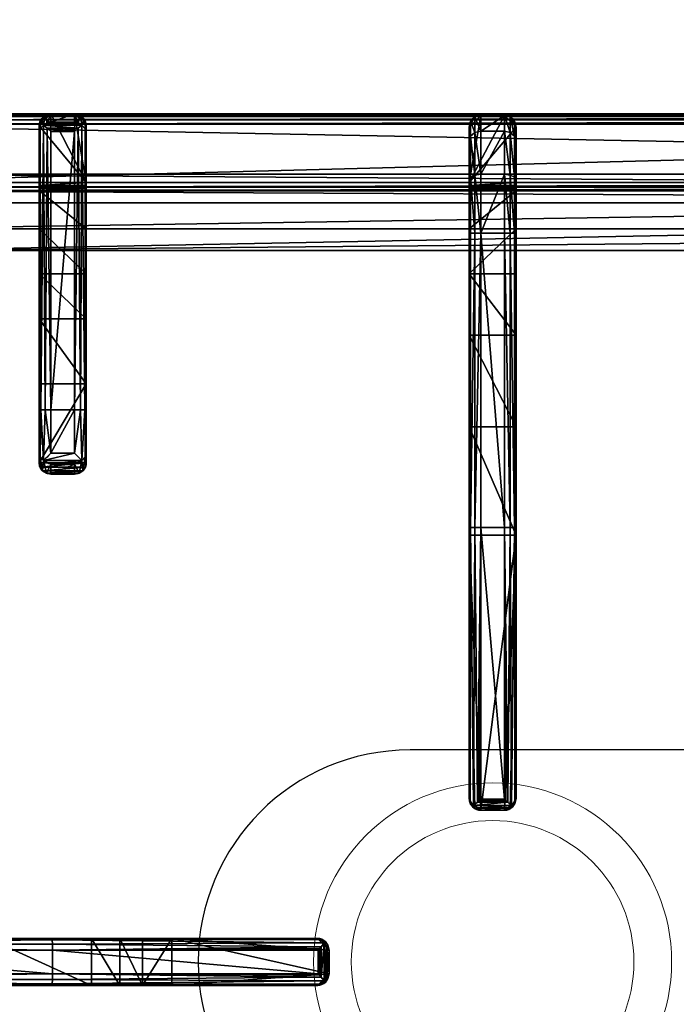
# Model space of a CAD drawing. Header units: millimetres. Extents: x 103872 to 294171, y 5570 to 32737.
# Tile 19 of 117: x 107094 to 107233, y 11445 to 11654. Entities that reach past the tile are written whole.
import ezdxf

# ---------------------------------------------------------------- set-up
doc = ezdxf.new("R2010")
doc.units = ezdxf.units.MM
doc.header["$LTSCALE"] = 2.5
doc.linetypes.add('CONTINUA', pattern=[0])
doc.layers.add('CKD Equipments', color=252, linetype='Continuous', lineweight=0)
doc.layers.add('Dimension', color=40, linetype='Continuous', lineweight=0)
for name, color, linetype in [('IQ_200_3D', 1, 'Continuous'), ('IQ_204_2D', 7, 'CONTINUA'), ('IQ_204_3D', 7, 'Continuous')]:
    doc.layers.add(name, color=color, linetype=linetype)

# ---------------------------------------------------------------- blocks, each defined once
blk = doc.blocks.new('ELECTROLUX-MC7-TOPFYERBRURNERS4')
at = {"layer": 'IQ_200_3D', "color": 8, "invisible_edges": 13}
blk.add_3dface([(400, -655, 900), (379.66, -619.74, 900), (379.66, -117.26, 900), (400, -80.5, 900)], dxfattribs=at)
at = {"layer": 'IQ_204_2D', "color": 8}
for p, q in [((197.5, -85.5), (197.5, -146.31)), ((202.5, -146.31), (202.5, -85.5)), ((380, -651.5), (380, -85.5)), ((195, -146.26), (195, -85.97)), ((205, -85.97), (205, -146.26)), ((305.96, -143.5), (308.09, -143.5)), ((317.24, -143.5), (308.09, -143.5)), ((377.53, -143.5), (317.24, -143.5)), ((195, -202.14), (195, -146.26)), ((205, -146.26), (205, -202.14)), ((303.52, -146), (303.52, -151)), ((305.63, -146), (303.52, -146)), ((305.63, -151), (305.63, -146)), ((307.98, -146), (317.19, -146)), ((307.98, -146), (307.98, -151)), ((317.19, -146), (378, -146)), ((317.19, -151), (317.19, -146)), ((378, -151), (378, -146)), ((380, -151), (380, -146)), ((380, -151), (380, -146)), ((197.5, -146.31), (202.5, -146.31)), ((197.5, -146.31), (197.5, -202.71)), ((202.5, -202.71), (202.5, -146.31)), ((303.52, -151), (305.63, -151)), ((317.19, -151), (307.98, -151)), ((378, -151), (317.19, -151)), ((308.09, -153.5), (305.96, -153.5)), ((308.09, -153.5), (317.24, -153.5)), ((317.24, -153.5), (377.53, -153.5)), ((195, -202.56), (195, -202.14)), ((197.5, -202.71), (202.5, -202.71)), ((205, -202.14), (205, -202.56)), ((197.5, -204.61), (202.5, -204.61)), ((197.5, -204.61), (197.5, -205.06)), ((202.5, -205.06), (202.5, -204.61)), ((197.5, -205.06), (202.5, -205.06)), ((235.11, -234.75), (234.69, -234.75)), ((292.24, -234.75), (235.11, -234.75)), ((354.69, -234.75), (292.24, -234.75)), ((354.69, -234.75), (354.69, -237.25)), ((377.19, -234.75), (354.69, -234.75)), ((232.19, -237.25), (232.19, -242.25)), ((232.19, -237.25), (232.64, -237.25)), ((232.64, -237.25), (232.64, -242.25)), ((232.73, -236.66), (232.73, -242.84)), ((234.54, -237.25), (234.54, -242.25)), ((234.54, -237.25), (292.19, -237.25)), ((292.19, -237.25), (292.19, -242.25)), ((292.19, -237.25), (354.69, -237.25)), ((354.69, -237.25), (354.69, -242.25)), ((354.69, -237.25), (379.69, -237.25)), ((379.69, -237.25), (379.69, -242.25)), ((232.64, -242.25), (232.19, -242.25)), ((292.19, -242.25), (234.54, -242.25)), ((354.69, -242.25), (292.19, -242.25)), ((354.69, -242.25), (354.69, -244.75)), ((379.69, -242.25), (354.69, -242.25)), ((234.69, -244.75), (235.11, -244.75)), ((235.11, -244.75), (292.24, -244.75)), ((292.24, -244.75), (354.69, -244.75)), ((354.69, -244.75), (377.19, -244.75))]:
    blk.add_line(p, q, dxfattribs=at)
blk.add_lwpolyline([(48.98, -112.48), (351.02, -112.48), (351.02, -624.52), (48.98, -624.52)], close=True, dxfattribs=at)
blk.add_lwpolyline([(245, -353.5), (245, -222.25, 1), (155, -222.25), (155, -353.5)], format="xyb", dxfattribs=at)
for centre, start, end in [((377.19, -237.25), 0, 90), ((377.19, -242.25), 270, 0)]:
    blk.add_arc(centre, 2.5, start, end, dxfattribs=at)
at = {"layer": 'IQ_204_2D', "color": 8, "extrusion": (0, 0, -1)}
for centre, major_axis, ratio, start_param, end_param in [((308.09, -146), (0, 2.5), 0.84544, -0.894481, 0), ((317.24, -146), (0, 2.5), 0.02182, 4.712389, 6.283185), ((377.53, -146), (0, 2.5), 0.948965, 0, 0.895145), ((308.09, -146), (1.92, 1.92), 0.8391, 4.014257, 4.690572), ((308.09, -146), (-2.5, 2.5), 0.02182, 4.734206, 5.410521), ((308.09, -151), (-1.92, 1.92), 0.8391, 4.734206, 5.410521), ((308.09, -151), (2.5, 2.5), 0.02182, 4.014257, 4.690572), ((308.09, -151), (0, 2.5), 0.84544, 3.141593, 4.036074), ((317.24, -151), (0, 2.5), 0.02182, 3.141593, 4.712389), ((377.53, -151), (0, 2.5), 0.948965, 2.246448, 3.141593)]:
    blk.add_ellipse(centre, major_axis=major_axis, ratio=ratio, start_param=start_param, end_param=end_param, dxfattribs=at)
at = {"layer": 'IQ_204_2D', "color": 8}
for centre, major_axis, ratio, start_param, end_param in [((197.5, -146.26), (-2.5, 0), 0.02182, 0, 1.570796), ((202.5, -146.26), (2.5, 0), 0.02182, 4.712389, 6.283185), ((197.5, -202.14), (-2.5, 0), 0.951091, 0, 0.914364), ((197.5, -202.56), (0, 2.5), 0.99863, 1.570796, 3.141593), ((202.5, -202.56), (0, 2.5), 0.99863, 3.141593, 4.712389), ((202.5, -202.14), (2.5, 0), 0.951091, -0.914364, 0), ((234.69, -237.25), (2.5, 0), 0.99863, 1.570796, 3.141593), ((235.11, -237.25), (0, 2.5), 0.951091, 0, 0.914364), ((292.24, -237.25), (0, 2.5), 0.02182, 0, 1.570796), ((236.11, -237.25), (3.47, 0), 0.720185, 2.903047, 3.141593), ((234.69, -242.25), (2.5, 0), 0.99863, 3.141593, 4.712389), ((236.11, -242.25), (-3.47, 0), 0.720185, 0, 0.238546), ((292.24, -242.25), (0, 2.5), 0.02182, 1.570796, 3.141593), ((235.11, -242.25), (0, 2.5), 0.951091, 2.227228, 3.141593)]:
    blk.add_ellipse(centre, major_axis=major_axis, ratio=ratio, start_param=start_param, end_param=end_param, dxfattribs=at)
for points, knots in [([(303.52, -146), (303.52, -145.84), (303.54, -145.68), (303.6, -145.36), (303.65, -145.2), (303.77, -144.89), (303.85, -144.74), (304.03, -144.47), (304.13, -144.34), (304.35, -144.12), (304.47, -144.02), (304.74, -143.83), (304.88, -143.75), (305.18, -143.63), (305.34, -143.58), (305.65, -143.51), (305.81, -143.5), (305.96, -143.5)], [15.096253, 15.096253, 15.096253, 15.096253, 15.567018, 15.567018, 16.037783, 16.037783, 16.508548, 16.508548, 16.979314, 16.979314, 17.45135, 17.45135, 17.923386, 17.923386, 18.395422, 18.395422, 18.867458, 18.867458, 18.867458, 18.867458]), ([(378, -146), (378.13, -145.86), (378.26, -145.71), (378.53, -145.41), (378.67, -145.25), (379.01, -144.87), (379.21, -144.64), (379.38, -144.44)], [0, 0, 0, 0, 0.576945, 0.576945, 1.153889, 1.153889, 2.068716, 2.068716, 2.068716, 2.068716]), ([(379.38, -144.44), (379.55, -144.64), (379.69, -144.87), (379.86, -145.25), (379.91, -145.41), (379.97, -145.71), (379.99, -145.86), (380, -146)], [11.858599, 11.858599, 11.858599, 11.858599, 12.773425, 12.773425, 13.35037, 13.35037, 13.927314, 13.927314, 13.927314, 13.927314]), ([(305.96, -153.5), (305.81, -153.5), (305.65, -153.49), (305.34, -153.42), (305.18, -153.37), (304.88, -153.25), (304.74, -153.17), (304.47, -152.98), (304.35, -152.88), (304.13, -152.66), (304.03, -152.53), (303.85, -152.26), (303.77, -152.11), (303.65, -151.8), (303.6, -151.64), (303.54, -151.32), (303.52, -151.16), (303.52, -151)], [3.776921, 3.776921, 3.776921, 3.776921, 4.248957, 4.248957, 4.720993, 4.720993, 5.193029, 5.193029, 5.665065, 5.665065, 6.135831, 6.135831, 6.606596, 6.606596, 7.077361, 7.077361, 7.548126, 7.548126, 7.548126, 7.548126]), ([(379.38, -152.56), (379.21, -152.36), (379.01, -152.13), (378.67, -151.75), (378.53, -151.59), (378.26, -151.29), (378.13, -151.14), (378, -151)], [11.858599, 11.858599, 11.858599, 11.858599, 12.773425, 12.773425, 13.35037, 13.35037, 13.927314, 13.927314, 13.927314, 13.927314]), ([(380, -151), (379.99, -151.14), (379.97, -151.29), (379.91, -151.59), (379.86, -151.75), (379.69, -152.13), (379.55, -152.36), (379.38, -152.56)], [0, 0, 0, 0, 0.576945, 0.576945, 1.153889, 1.153889, 2.068716, 2.068716, 2.068716, 2.068716]), ([(197.5, -202.71), (197.5, -202.71), (197.5, -202.71), (197.5, -202.71), (197.5, -202.71), (197.5, -202.71), (197.5, -202.71), (197.49, -202.71), (197.49, -202.71), (197.49, -202.71), (197.49, -202.72), (197.48, -202.72), (197.48, -202.73), (197.46, -202.74), (197.45, -202.75), (197.43, -202.77), (197.41, -202.79), (197.34, -202.84), (197.3, -202.88), (197.16, -203.01), (197.06, -203.1), (196.85, -203.28), (196.74, -203.38), (196.52, -203.57), (196.41, -203.66), (196.19, -203.84), (196.08, -203.94), (195.97, -204.03)], [8.18747, 8.18747, 8.18747, 8.18747, 8.189233, 8.189233, 8.190997, 8.190997, 8.194524, 8.194524, 8.201577, 8.201577, 8.215685, 8.215685, 8.2439, 8.2439, 8.300331, 8.300331, 8.413192, 8.413192, 8.638915, 8.638915, 9.09036, 9.09036, 9.541804, 9.541804, 9.993249, 9.993249, 10.456684, 10.456684, 10.456684, 10.456684]), ([(204.03, -204.03), (203.92, -203.94), (203.81, -203.84), (203.59, -203.66), (203.48, -203.57), (203.26, -203.38), (203.15, -203.28), (202.94, -203.1), (202.84, -203.01), (202.7, -202.88), (202.66, -202.84), (202.59, -202.79), (202.57, -202.77), (202.55, -202.75), (202.54, -202.74), (202.52, -202.73), (202.52, -202.72), (202.51, -202.72), (202.51, -202.71), (202.51, -202.71), (202.51, -202.71), (202.5, -202.71), (202.5, -202.71), (202.5, -202.71), (202.5, -202.71), (202.5, -202.71), (202.5, -202.71), (202.5, -202.71)], [5.917739, 5.917739, 5.917739, 5.917739, 6.381174, 6.381174, 6.832619, 6.832619, 7.284064, 7.284064, 7.735508, 7.735508, 7.961231, 7.961231, 8.074092, 8.074092, 8.130523, 8.130523, 8.158738, 8.158738, 8.172846, 8.172846, 8.179899, 8.179899, 8.183426, 8.183426, 8.18519, 8.18519, 8.186953, 8.186953, 8.186953, 8.186953]), ([(195.97, -204.03), (196.07, -204.1), (196.16, -204.17), (196.39, -204.31), (196.53, -204.38), (196.95, -204.54), (197.23, -204.6), (197.5, -204.61)], [11.918829, 11.918829, 11.918829, 11.918829, 12.327491, 12.327491, 12.861567, 12.861567, 13.929718, 13.929718, 13.929718, 13.929718]), ([(202.5, -204.61), (202.77, -204.6), (203.05, -204.54), (203.47, -204.38), (203.61, -204.31), (203.84, -204.17), (203.93, -204.1), (204.03, -204.03)], [0, 0, 0, 0, 1.068151, 1.068151, 1.602227, 1.602227, 2.010889, 2.010889, 2.010889, 2.010889]), ([(232.73, -236.66), (232.76, -236.56), (232.8, -236.45), (232.94, -236.13), (233.07, -235.92), (233.22, -235.72)], [0.764042, 0.764042, 0.764042, 0.764042, 1.153889, 1.153889, 2.012527, 2.012527, 2.012527, 2.012527]), ([(233.22, -235.72), (233.31, -235.83), (233.41, -235.94), (233.59, -236.16), (233.68, -236.27), (233.87, -236.49), (233.97, -236.6), (234.15, -236.81), (234.25, -236.91), (234.37, -237.05), (234.41, -237.09), (234.46, -237.16), (234.48, -237.18), (234.5, -237.2), (234.51, -237.21), (234.53, -237.23), (234.53, -237.23), (234.53, -237.24), (234.54, -237.24), (234.54, -237.24), (234.54, -237.24), (234.54, -237.25), (234.54, -237.25), (234.54, -237.25), (234.54, -237.25), (234.54, -237.25), (234.54, -237.25), (234.54, -237.25)], [5.918781, 5.918781, 5.918781, 5.918781, 6.382244, 6.382244, 6.833826, 6.833826, 7.285407, 7.285407, 7.736989, 7.736989, 7.96278, 7.96278, 8.075675, 8.075675, 8.132123, 8.132123, 8.160346, 8.160346, 8.174458, 8.174458, 8.181514, 8.181514, 8.185042, 8.185042, 8.186806, 8.186806, 8.18857, 8.18857, 8.18857, 8.18857]), ([(234.54, -242.25), (234.54, -242.25), (234.54, -242.25), (234.54, -242.25), (234.54, -242.25), (234.54, -242.25), (234.54, -242.25), (234.54, -242.26), (234.54, -242.26), (234.54, -242.26), (234.53, -242.26), (234.53, -242.27), (234.53, -242.27), (234.51, -242.29), (234.5, -242.3), (234.48, -242.32), (234.46, -242.34), (234.41, -242.4), (234.37, -242.45), (234.25, -242.59), (234.15, -242.69), (233.97, -242.9), (233.87, -243.01), (233.68, -243.23), (233.59, -243.34), (233.41, -243.56), (233.31, -243.67), (233.22, -243.78)], [8.188054, 8.188054, 8.188054, 8.188054, 8.189818, 8.189818, 8.191582, 8.191582, 8.19511, 8.19511, 8.202166, 8.202166, 8.216278, 8.216278, 8.244501, 8.244501, 8.300949, 8.300949, 8.413844, 8.413844, 8.639635, 8.639635, 9.091217, 9.091217, 9.542798, 9.542798, 9.99438, 9.99438, 10.457843, 10.457843, 10.457843, 10.457843]), ([(233.22, -243.78), (233.07, -243.58), (232.94, -243.37), (232.8, -243.04), (232.76, -242.94), (232.73, -242.84)], [11.917214, 11.917214, 11.917214, 11.917214, 12.775852, 12.775852, 13.165698, 13.165698, 13.165698, 13.165698])]:
    blk.add_open_spline(points, degree=3, knots=knots, dxfattribs=at)
at = {"layer": 'IQ_204_3D', "color": 8}
mesh = blk.add_polyface(dxfattribs=at)
corners = [(379.78, -85.71, 904.1), (380, -85.5, 900), (379.52, -84.72, 904.14), (379.73, -84.5, 900), (378, -83.5, 900), (378.78, -83.98, 904.14), (379, -83.77, 900), (377.79, -83.72, 904.1), (379.48, -85.71, 905.06), (379.29, -84.85, 905), (378.65, -85.21, 905.73), (378.76, -85.71, 905.75), (378.65, -84.21, 905), (377.79, -84.02, 905.06), (378.29, -84.85, 905.73), (377.79, -84.74, 905.75), (377.79, -85.71, 906), (22.21, -85.71, 906), (22.21, -84.74, 905.75), (22.21, -84.02, 905.06), (22.21, -83.72, 904.1), (22, -83.5, 900), (365.45, -638.95, 900), (22, -653.5, 900), (34.55, -638.95, 900), (365.45, -98.05, 900), (380, -651.5, 900), (34.55, -98.05, 900), (20, -85.5, 900), (21, -83.77, 900), (379.73, -652.5, 900), (379, -653.23, 900), (378, -653.5, 900), (20, -651.5, 900), (20.27, -652.5, 900), (21, -653.23, 900), (20.27, -84.5, 900), (21.22, -83.98, 904.14), (20.48, -84.72, 904.14), (20.22, -85.71, 904.1), (21.35, -84.21, 905), (21.71, -84.85, 905.73), (20.71, -84.85, 905), (20.52, -85.71, 905.06), (21.35, -85.21, 905.73), (21.24, -85.71, 905.75), (22.21, -651.29, 906), (21.24, -651.29, 905.75), (20.52, -651.29, 905.06), (20.22, -651.29, 904.1), (20.48, -652.28, 904.14), (21.22, -653.02, 904.14), (22.21, -653.28, 904.1), (20.71, -652.15, 905), (21.35, -651.79, 905.73), (21.35, -652.79, 905), (22.21, -652.98, 905.06), (21.71, -652.15, 905.73), (22.21, -652.26, 905.75), (35.55, -637.95, 899.73), (35.55, -99.05, 899.73), (36.28, -99.78, 899), (36.28, -637.22, 899), (38.88, -634.62, 902.5), (38.88, -102.38, 902.5), (36.31, -637.19, 905.06), (36.31, -99.81, 905.06), (32.81, -96.31, 906), (32.81, -640.69, 906), (48.98, -624.52, 885), (48.98, -112.48, 885), (44.36, -107.86, 885), (44.36, -629.14, 885), (377.79, -653.28, 904.1), (377.79, -652.98, 905.06), (377.79, -651.29, 906), (377.79, -652.26, 905.75), (363.72, -637.22, 899), (364.45, -637.95, 899.73), (364.45, -99.05, 899.73), (363.72, -99.78, 899), (367.19, -640.69, 906), (367.19, -96.31, 906), (378.78, -653.02, 904.14), (379.52, -652.28, 904.14), (379.78, -651.29, 904.1), (378.65, -652.79, 905), (378.29, -652.15, 905.73), (379.29, -652.15, 905), (379.48, -651.29, 905.06), (378.65, -651.79, 905.73), (378.76, -651.29, 905.75), (361.12, -634.62, 902.5), (351.02, -624.52, 885), (363.69, -637.19, 905.06), (355.64, -629.14, 885), (355.64, -107.86, 885), (351.02, -112.48, 885), (361.12, -102.38, 902.5), (363.69, -99.81, 905.06)]
mesh.append_faces([[corners[k] for k in face] for face in [(16, 10, 14), (17, 41, 44), (46, 54, 57), (75, 87, 90)]], dxfattribs={"color": 8})
mesh.append_faces([[corners[k] for k in face] for face in [(4, 5, 6), (8, 10, 11), (16, 11, 10), (15, 16, 14), (7, 19, 13), (13, 18, 15), (28, 38, 36), (19, 41, 18), (17, 18, 41), (45, 17, 44), (39, 48, 43), (43, 47, 45), (23, 51, 35), (48, 54, 47), (46, 47, 54), (58, 46, 57), (52, 74, 56), (76, 56, 74), (26, 84, 30), (74, 87, 76), (85, 88, 84), (88, 87, 86), (75, 76, 87), (91, 75, 90), (85, 8, 89), (11, 89, 8)]], dxfattribs={"vtx0": -1, "color": 8})
mesh.append_faces([[corners[k] for k in face] for face in [(16, 15, 17), (22, 23, 24), (25, 26, 22), (27, 21, 25), (21, 28, 29), (6, 1, 4), (4, 25, 21), (24, 28, 27), (35, 33, 23), (26, 25, 1), (23, 22, 32), (17, 45, 46), (75, 81, 46), (81, 16, 82), (46, 67, 17), (17, 82, 16), (93, 72, 69), (72, 93, 95), (70, 71, 97), (97, 95, 93)]], dxfattribs={"vtx0": -1, "vtx1": -1, "color": 8})
mesh.append_faces([[corners[k] for k in face] for face in [(21, 27, 28), (4, 1, 25), (26, 32, 22), (24, 23, 33)]], dxfattribs={"vtx0": -1, "vtx1": -1, "vtx2": -1, "color": 8})
mesh.append_faces([[corners[k] for k in face] for face in [(17, 15, 18), (24, 33, 28), (46, 45, 47), (75, 58, 76), (16, 91, 11)]], dxfattribs={"vtx0": -1, "vtx2": -1, "color": 8})
mesh.append_faces([[corners[k] for k in face] for face in [(0, 1, 2), (5, 2, 6), (8, 0, 9), (5, 12, 2), (5, 7, 12), (12, 13, 14), (12, 14, 9), (2, 9, 0), (10, 9, 14), (19, 18, 13), (4, 21, 7), (30, 31, 26), (34, 33, 35), (20, 21, 37), (38, 37, 36), (19, 20, 40), (38, 42, 37), (38, 39, 42), (42, 43, 44), (42, 44, 40), (37, 40, 20), (41, 40, 44), (48, 47, 43), (28, 33, 39), (49, 33, 50), (51, 50, 35), (48, 49, 53), (51, 55, 50), (51, 52, 55), (55, 56, 57), (55, 57, 53), (50, 53, 49), (54, 53, 57), (24, 27, 59), (61, 62, 60), (63, 64, 65), (67, 68, 66), (69, 70, 63), (61, 71, 62), (73, 74, 52), (58, 56, 76), (32, 73, 23), (62, 77, 59), (22, 24, 78), (27, 25, 60), (80, 61, 79), (73, 32, 83), (84, 83, 30), (74, 73, 86), (88, 89, 90), (88, 86, 84), (83, 84, 86), (92, 93, 63), (68, 81, 65), (92, 63, 94), (72, 95, 62), (95, 96, 77), (98, 97, 92), (81, 82, 94), (98, 92, 99), (77, 80, 78), (25, 22, 79), (0, 8, 85), (91, 89, 11), (80, 96, 61), (70, 97, 64), (64, 98, 66), (82, 67, 99), (1, 0, 26)]], dxfattribs={"vtx1": -1, "color": 8})
mesh.append_faces([[corners[k] for k in face] for face in [(31, 32, 26), (75, 46, 58), (75, 16, 81), (81, 68, 46), (68, 67, 46), (67, 82, 17), (70, 69, 71), (72, 71, 69), (71, 96, 97), (96, 95, 97), (16, 75, 91)]], dxfattribs={"vtx1": -1, "vtx2": -1, "color": 8})
mesh.append_faces([[corners[k] for k in face] for face in [(1, 3, 2), (4, 7, 5), (2, 3, 6), (8, 9, 10), (7, 13, 12), (12, 9, 2), (13, 15, 14), (7, 20, 19), (21, 20, 7), (6, 3, 1), (28, 36, 29), (21, 29, 37), (28, 39, 38), (37, 29, 36), (19, 40, 41), (39, 43, 42), (42, 40, 37), (43, 45, 44), (39, 49, 48), (33, 49, 39), (33, 34, 50), (23, 52, 51), (50, 34, 35), (48, 53, 54), (52, 56, 55), (55, 53, 50), (56, 58, 57), (27, 60, 59), (62, 59, 60), (64, 66, 65), (68, 65, 66), (70, 64, 63), (71, 72, 62), (73, 52, 23), (77, 78, 59), (24, 59, 78), (25, 79, 60), (61, 60, 79), (32, 31, 83), (26, 85, 84), (83, 31, 30), (74, 86, 87), (73, 83, 86), (85, 89, 88), (88, 90, 87), (89, 91, 90), (93, 69, 63), (81, 94, 65), (63, 65, 94), (95, 77, 62), (96, 80, 77), (97, 93, 92), (82, 99, 94), (92, 94, 99), (80, 79, 78), (22, 78, 79), (96, 71, 61), (97, 98, 64), (98, 99, 66), (67, 66, 99), (0, 85, 26)]], dxfattribs={"vtx2": -1, "color": 8})
mesh = blk.add_polyface(dxfattribs=at)
corners = [(195, -124.88, 908.5), (195, -117.48, 885), (205, -124.88, 908.5), (205, -117.48, 885), (195, -132.65, 915.27), (205, -132.65, 915.27), (195, -154.61, 919.15), (205, -154.61, 919.15), (195, -129.29, 914.02), (205, -129.29, 914.02), (205, -126.58, 911.67), (195, -126.58, 911.67), (205, -99.78, 899), (205, -107.86, 885), (205, -99.33, 899.53), (205, -98.73, 899.88), (205, -98.05, 900), (205, -86, 900), (205, -146.26, 932.5), (205, -87.71, 932.5), (205, -202.14, 930.01), (205, -171.65, 922), (205, -202.56, 922), (205, -165.46, 921.68), (205, -160.6, 920.73), (197.5, -85.23, 933.1), (197.5, -83.5, 900), (196.7, -85.4, 933.81), (195.33, -84.75, 900), (195.94, -85.86, 934.45), (196.25, -83.84, 900), (195.25, -86.68, 933.58), (195, -87.71, 932.5), (195, -86, 900), (202.5, -83.5, 900), (202.5, -85.23, 933.1), (195, -98.05, 900), (203.75, -83.84, 900), (204.67, -84.75, 900), (195, -107.86, 885), (195, -99.78, 899), (195, -146.26, 932.5), (195, -160.6, 920.73), (195, -165.46, 921.68), (195, -202.56, 922), (195, -202.14, 930.01), (195, -171.65, 922), (195, -98.73, 899.88), (195, -99.33, 899.53), (197.5, -204.61, 930.59), (196.72, -204.45, 931.28), (197.5, -205.06, 922), (196.25, -204.73, 922), (195.26, -203.19, 931.06), (195.33, -203.81, 922), (195.97, -204.03, 931.91), (195.33, -146.29, 933.75), (196.79, -203.33, 932.35), (196.25, -146.31, 934.67), (197.5, -146.31, 935), (197.18, -202.99, 932.45), (197.35, -202.84, 932.47), (197.43, -202.77, 932.48), (197.47, -202.73, 932.48), (197.5, -202.71, 932.48), (202.5, -205.06, 922), (204.67, -203.81, 922), (203.75, -204.73, 922), (196.7, -86.52, 934.87), (197.5, -87.23, 935), (203.28, -204.45, 931.28), (202.5, -204.61, 930.59), (204.03, -204.03, 931.91), (203.21, -203.33, 932.35), (202.65, -202.84, 932.47), (202.82, -202.99, 932.45), (202.53, -202.73, 932.48), (202.57, -202.77, 932.48), (202.5, -202.71, 932.48), (202.5, -146.31, 935), (202.5, -87.23, 935), (204.06, -85.86, 934.45), (203.3, -86.52, 934.87), (203.3, -85.4, 933.81), (204.75, -86.68, 933.58), (204.67, -146.29, 933.75), (203.75, -146.31, 934.67), (204.74, -203.19, 931.06)]
mesh.append_faces([[corners[k] for k in face] for face in [(25, 26, 27), (28, 29, 30), (29, 28, 31), (29, 27, 30), (27, 26, 30), (49, 50, 51), (51, 50, 52), (53, 54, 55), (54, 52, 55), (55, 52, 50), (57, 58, 55), (55, 56, 53), (31, 56, 29), (29, 58, 68), (69, 68, 59), (35, 83, 34), (34, 83, 37), (84, 38, 81), (38, 37, 81), (81, 37, 83), (82, 86, 81), (80, 79, 82), (81, 85, 84), (71, 65, 70), (66, 72, 67), (72, 66, 87), (72, 70, 67), (70, 65, 67), (87, 85, 72), (72, 86, 73)]], dxfattribs={"color": 8})
mesh.append_faces([[corners[k] for k in face] for face in [(5, 8, 9), (0, 10, 11), (11, 9, 8), (33, 31, 28), (33, 16, 36), (58, 56, 55), (56, 58, 29), (79, 86, 82), (86, 85, 81), (22, 87, 66), (85, 86, 72), (21, 43, 23)]], dxfattribs={"vtx0": -1, "color": 8})
mesh.append_faces([[corners[k] for k in face] for face in [(3, 12, 2), (2, 16, 10), (18, 5, 19), (20, 21, 18), (37, 17, 34), (34, 16, 26), (11, 36, 0), (8, 32, 11), (32, 4, 41), (0, 40, 1), (52, 44, 51), (51, 21, 65), (22, 65, 21), (74, 61, 75), (6, 7, 42)]], dxfattribs={"vtx0": -1, "vtx1": -1, "color": 8})
mesh.append_faces([[corners[k] for k in face] for face in [(33, 26, 16), (61, 62, 59), (62, 63, 59), (63, 64, 59), (46, 21, 51), (61, 74, 62), (76, 63, 77), (78, 64, 76), (64, 63, 76), (63, 62, 77), (77, 62, 74), (59, 64, 79), (64, 78, 79), (78, 76, 79), (76, 77, 79), (77, 74, 79)]], dxfattribs={"vtx0": -1, "vtx1": -1, "vtx2": -1, "color": 8})
mesh.append_faces([[corners[k] for k in face] for face in [(10, 17, 19), (41, 43, 46), (41, 53, 56), (41, 56, 31), (59, 79, 80), (18, 84, 85), (18, 85, 87), (79, 73, 86)]], dxfattribs={"vtx0": -1, "vtx2": -1, "color": 8})
mesh.append_faces([[corners[k] for k in face] for face in [(0, 1, 2), (4, 5, 6), (4, 8, 5), (10, 9, 11), (32, 31, 33), (26, 25, 34), (28, 30, 33), (39, 1, 40), (44, 45, 46), (53, 45, 54), (45, 53, 41), (60, 61, 59), (66, 67, 22), (32, 41, 31), (50, 70, 55), (50, 49, 70), (55, 72, 57), (60, 57, 75), (69, 59, 80), (25, 27, 35), (29, 81, 27), (81, 29, 82), (80, 82, 69), (83, 35, 27), (19, 17, 84), (19, 84, 18), (20, 87, 22), (20, 18, 87), (75, 73, 79), (49, 51, 71), (42, 24, 43), (13, 3, 39), (12, 13, 40), (36, 16, 47), (12, 40, 14), (48, 47, 14)]], dxfattribs={"vtx1": -1, "color": 8})
mesh.append_faces([[corners[k] for k in face] for face in [(5, 7, 6), (12, 14, 2), (14, 15, 2), (15, 16, 2), (16, 17, 10), (21, 23, 18), (23, 24, 18), (24, 7, 18), (7, 5, 18), (5, 9, 19), (9, 10, 19), (30, 26, 33), (17, 16, 34), (8, 4, 32), (4, 6, 41), (6, 42, 41), (42, 43, 41), (45, 41, 46), (32, 33, 11), (33, 36, 11), (36, 47, 0), (47, 48, 0), (48, 40, 0), (58, 57, 59), (44, 46, 51), (67, 65, 22), (46, 43, 21)]], dxfattribs={"vtx1": -1, "vtx2": -1, "color": 8})
mesh.append_faces([[corners[k] for k in face] for face in [(1, 3, 2), (0, 2, 10), (3, 13, 12), (20, 22, 21), (25, 35, 34), (37, 38, 17), (45, 44, 54), (57, 60, 59), (52, 54, 44), (59, 68, 58), (49, 71, 70), (70, 72, 55), (72, 73, 57), (61, 60, 75), (57, 73, 75), (29, 68, 82), (81, 83, 27), (82, 68, 69), (17, 38, 84), (74, 75, 79), (51, 65, 71), (7, 24, 42), (24, 23, 43), (3, 1, 39), (13, 39, 40), (16, 15, 47), (40, 48, 14), (47, 15, 14)]], dxfattribs={"vtx2": -1, "color": 8})
mesh = blk.add_polyface(dxfattribs=at)
corners = [(307.98, -151, 934.6), (306.44, -144.44, 933.98), (306.44, -152.56, 933.98), (307.98, -146, 934.6), (305.63, -146, 932.53), (305.63, -151, 932.53), (303.71, -151.96, 920.55), (303.52, -151, 920.59), (304.24, -152.77, 920.43), (307.18, -153.25, 933.14), (305.96, -153.5, 920), (308.09, -153.5, 932.1), (305.03, -153.31, 920.24), (303.52, -146, 920.59), (303.71, -145.04, 920.55), (307.18, -143.75, 933.14), (304.24, -144.23, 920.43), (305.03, -143.69, 920.24), (305.96, -143.5, 920), (308.09, -143.5, 932.1), (317.24, -153.5, 932.5), (322.73, -153.5, 912.68), (375.79, -153.5, 932.5), (346.02, -153.5, 885), (363.72, -153.5, 899), (336.51, -153.5, 900.63), (355.64, -153.5, 885), (364.17, -153.5, 899.53), (364.77, -153.5, 899.88), (377.5, -153.5, 900), (365.45, -153.5, 900), (322.73, -143.5, 912.68), (346.02, -143.5, 885), (336.51, -143.5, 900.63), (317.24, -143.5, 932.5), (377.5, -143.5, 900), (365.45, -143.5, 900), (375.79, -143.5, 932.5), (364.77, -143.5, 899.88), (364.17, -143.5, 899.53), (355.64, -143.5, 885), (363.72, -143.5, 899), (378.27, -146, 933.1), (380, -146, 900), (378.1, -145.2, 933.81), (378.75, -143.83, 900), (377.64, -144.44, 934.45), (379.66, -144.75, 900), (376.82, -143.75, 933.58), (380, -151, 900), (378.27, -151, 933.1), (379.66, -152.25, 900), (378.75, -153.17, 900), (317.19, -144.75, 934.67), (317.19, -146, 935), (317.21, -143.83, 933.75), (376.98, -145.2, 934.87), (376.27, -146, 935), (317.19, -151, 935), (376.27, -151, 935), (377.64, -152.56, 934.45), (376.98, -151.8, 934.87), (378.1, -151.8, 933.81), (376.82, -153.25, 933.58), (317.21, -153.17, 933.75), (317.19, -152.25, 934.67)]
mesh.append_faces([[corners[k] for k in face] for face in [(5, 6, 2), (5, 7, 6), (6, 8, 2), (13, 4, 14), (16, 14, 1), (1, 14, 4), (42, 43, 44), (45, 46, 47), (46, 45, 48), (46, 44, 47), (44, 43, 47), (1, 55, 15), (48, 55, 46), (46, 53, 56), (57, 56, 54), (50, 62, 49), (49, 62, 51), (63, 52, 60), (52, 51, 60), (60, 51, 62), (61, 65, 60), (59, 58, 61), (60, 64, 63), (9, 64, 2)]], dxfattribs={"color": 8})
mesh.append_faces([[corners[k] for k in face] for face in [(0, 1, 2), (15, 16, 1), (16, 15, 17), (19, 17, 15), (32, 25, 33), (35, 48, 45), (35, 30, 36), (3, 53, 1), (53, 55, 1), (55, 53, 46), (58, 65, 61), (65, 64, 60), (64, 65, 2), (65, 0, 2)]], dxfattribs={"vtx0": -1, "color": 8})
mesh.append_faces([[corners[k] for k in face] for face in [(20, 21, 22), (23, 24, 25), (25, 22, 21), (30, 22, 28), (12, 17, 10), (17, 12, 16), (6, 14, 8), (8, 16, 12), (18, 34, 31), (37, 31, 34), (51, 29, 49), (49, 30, 43)]], dxfattribs={"vtx0": -1, "vtx1": -1, "color": 8})
mesh.append_faces([[corners[k] for k in face] for face in [(25, 28, 22), (37, 38, 33), (35, 43, 30)]], dxfattribs={"vtx0": -1, "vtx1": -1, "vtx2": -1, "color": 8})
mesh.append_faces([[corners[k] for k in face] for face in [(37, 33, 31), (33, 39, 41), (34, 15, 55), (34, 55, 48), (58, 54, 3), (54, 58, 59), (20, 63, 64), (20, 64, 9)]], dxfattribs={"vtx0": -1, "vtx2": -1, "color": 8})
mesh.append_faces([[corners[k] for k in face] for face in [(1, 4, 2), (2, 8, 9), (10, 11, 12), (12, 9, 8), (4, 13, 5), (18, 17, 19), (11, 10, 20), (29, 22, 30), (7, 13, 6), (10, 18, 21), (25, 21, 33), (19, 34, 18), (35, 36, 37), (40, 32, 41), (37, 48, 35), (43, 42, 49), (45, 47, 35), (19, 15, 34), (37, 34, 48), (0, 58, 3), (57, 54, 59), (42, 44, 50), (46, 60, 44), (60, 46, 61), (59, 61, 57), (62, 50, 44), (22, 29, 63), (22, 63, 20), (11, 20, 9), (26, 23, 40), (24, 26, 41), (36, 30, 38), (24, 41, 27), (39, 38, 27)]], dxfattribs={"vtx1": -1, "color": 8})
mesh.append_faces([[corners[k] for k in face] for face in [(10, 21, 20), (24, 27, 25), (27, 28, 25), (13, 14, 6), (14, 16, 8), (36, 38, 37), (38, 39, 33), (32, 33, 41), (47, 43, 35), (29, 30, 49), (3, 54, 53), (58, 0, 65)]], dxfattribs={"vtx1": -1, "vtx2": -1, "color": 8})
mesh.append_faces([[corners[k] for k in face] for face in [(0, 3, 1), (4, 5, 2), (11, 9, 12), (13, 7, 5), (23, 26, 24), (17, 18, 10), (18, 31, 21), (32, 23, 25), (21, 31, 33), (42, 50, 49), (51, 52, 29), (54, 56, 53), (46, 56, 61), (60, 62, 44), (61, 56, 57), (29, 52, 63), (23, 32, 40), (26, 40, 41), (30, 28, 38), (41, 39, 27), (38, 28, 27)]], dxfattribs={"vtx2": -1, "color": 8})
mesh = blk.add_polyface(dxfattribs=at)
corners = [(234.06, -235.01, 931.06), (233.44, -235.08, 922), (233.22, -235.72, 931.91), (235.11, -234.75, 930.01), (234.69, -234.75, 922), (232.52, -236, 922), (232.73, -236.66, 931.11), (232.64, -237.25, 930.59), (232.64, -237.1, 930.62), (232.19, -237.25, 922), (232.66, -236.95, 930.72), (290.6, -234.75, 922), (290.6, -244.75, 922), (234.69, -244.75, 922), (232.52, -243.5, 922), (233.44, -244.41, 922), (232.19, -242.25, 922), (292.24, -234.75, 932.5), (313.55, -234.75, 917.44), (354.69, -234.75, 932.5), (365.94, -234.75, 929.49), (374.17, -234.75, 921.25), (377.19, -234.75, 900), (365.45, -234.75, 900), (377.19, -234.75, 910), (333.01, -234.75, 904.45), (364.77, -234.75, 899.88), (364.17, -234.75, 899.53), (355.64, -234.75, 885), (346.02, -234.75, 885), (363.72, -234.75, 899), (292.21, -235.08, 933.75), (233.92, -236.54, 932.35), (292.19, -236, 934.67), (292.19, -237.25, 935), (234.26, -236.93, 932.45), (234.42, -237.1, 932.47), (234.48, -237.18, 932.48), (234.52, -237.22, 932.48), (234.54, -237.25, 932.48), (354.69, -235.08, 933.75), (366.56, -235.08, 930.57), (354.69, -237.25, 935), (367.02, -236, 931.36), (354.69, -236, 934.67), (367.19, -237.25, 931.65), (376.05, -236, 922.33), (375.25, -235.08, 921.87), (379.69, -237.25, 910), (379.35, -236, 910), (376.34, -237.25, 922.5), (378.44, -235.08, 910), (379.69, -237.25, 900), (379.35, -236, 900), (378.44, -235.08, 900), (233.22, -243.78, 931.91), (232.73, -242.84, 931.11), (233.92, -242.96, 932.35), (234.26, -242.57, 932.45), (234.42, -242.4, 932.47), (234.48, -242.32, 932.48), (234.54, -242.26, 932.48), (232.64, -242.25, 930.59), (232.64, -242.4, 930.62), (232.66, -242.55, 930.72), (234.06, -244.49, 931.06), (235.11, -244.75, 930.01), (292.24, -244.75, 932.5), (333.01, -244.75, 904.45), (377.19, -244.75, 910), (313.55, -244.75, 917.44), (346.02, -244.75, 885), (363.72, -244.75, 899), (355.64, -244.75, 885), (364.17, -244.75, 899.53), (364.77, -244.75, 899.88), (365.45, -244.75, 900), (377.19, -244.75, 900), (374.17, -244.75, 921.25), (365.94, -244.75, 929.49), (354.69, -244.75, 932.5), (378.44, -244.41, 910), (375.25, -244.41, 921.87), (379.69, -242.25, 910), (376.05, -243.5, 922.33), (379.35, -243.5, 910), (376.34, -242.25, 922.5), (367.02, -243.5, 931.36), (366.56, -244.41, 930.57), (354.69, -242.25, 935), (354.69, -243.5, 934.67), (367.19, -242.25, 931.65), (354.69, -244.41, 933.75), (378.44, -244.41, 900), (379.69, -242.25, 900), (379.35, -243.5, 900), (292.21, -244.41, 933.75), (292.19, -243.5, 934.67), (292.19, -242.25, 935)]
mesh.append_faces([[corners[k] for k in face] for face in [(0, 1, 2), (1, 5, 2), (2, 5, 6), (32, 33, 2), (2, 31, 0), (56, 14, 55), (65, 55, 15), (15, 55, 14), (65, 96, 55), (55, 97, 57)]], dxfattribs={"color": 8})
mesh.append_faces([[corners[k] for k in face] for face in [(9, 6, 5), (33, 31, 2), (20, 40, 41), (42, 43, 44), (43, 47, 41), (50, 49, 46), (51, 46, 49), (48, 53, 49), (22, 51, 54), (54, 49, 53), (6, 55, 2), (13, 65, 15), (78, 81, 82), (83, 84, 85), (84, 88, 82), (91, 90, 87), (92, 87, 90), (94, 85, 95), (95, 81, 93), (83, 50, 86), (42, 91, 45), (45, 86, 50), (96, 97, 55), (89, 97, 90), (90, 96, 92), (29, 68, 25), (12, 18, 70), (70, 25, 68)]], dxfattribs={"vtx0": -1, "color": 8})
mesh.append_faces([[corners[k] for k in face] for face in [(5, 11, 9), (13, 14, 12), (11, 17, 18), (24, 18, 21), (30, 25, 27), (19, 40, 20), (56, 10, 64), (7, 9, 62), (66, 12, 67), (68, 69, 70), (71, 72, 68), (70, 67, 12), (69, 81, 78), (22, 52, 23), (95, 77, 94), (80, 92, 67), (97, 96, 90), (34, 98, 42)]], dxfattribs={"vtx0": -1, "vtx1": -1, "color": 8})
mesh.append_faces([[corners[k] for k in face] for face in [(24, 23, 25), (36, 37, 34), (37, 38, 34), (38, 39, 34), (60, 37, 59), (37, 60, 38), (38, 61, 39), (61, 38, 60), (37, 36, 59), (62, 64, 10), (69, 68, 76), (23, 94, 77), (61, 60, 98), (60, 59, 98), (39, 61, 34), (61, 98, 34)]], dxfattribs={"vtx0": -1, "vtx1": -1, "vtx2": -1, "color": 8})
mesh.append_faces([[corners[k] for k in face] for face in [(24, 25, 18), (17, 0, 31), (24, 47, 51), (17, 31, 40), (80, 88, 92), (69, 93, 81), (67, 96, 65), (98, 57, 97), (67, 92, 96)]], dxfattribs={"vtx0": -1, "vtx2": -1, "color": 8})
mesh.append_faces([[corners[k] for k in face] for face in [(0, 3, 1), (10, 6, 9), (1, 4, 5), (4, 3, 11), (22, 23, 24), (28, 29, 30), (3, 0, 17), (35, 36, 34), (20, 41, 21), (43, 45, 46), (43, 41, 44), (48, 49, 50), (50, 46, 45), (47, 21, 41), (40, 44, 41), (40, 31, 44), (52, 53, 48), (51, 49, 54), (55, 57, 2), (58, 35, 57), (58, 59, 35), (32, 2, 57), (6, 10, 56), (8, 7, 10), (63, 64, 62), (14, 56, 16), (64, 63, 16), (13, 12, 66), (77, 69, 76), (78, 82, 79), (84, 86, 87), (84, 82, 85), (89, 90, 91), (91, 87, 86), (88, 79, 82), (81, 85, 82), (77, 93, 69), (85, 81, 95), (48, 50, 83), (91, 86, 45), (52, 48, 94), (54, 53, 22), (76, 23, 77), (66, 67, 65), (58, 57, 98), (71, 68, 29), (18, 25, 70), (71, 29, 73), (73, 28, 72), (23, 76, 26), (72, 30, 74), (27, 26, 74)]], dxfattribs={"vtx1": -1, "color": 8})
mesh.append_faces([[corners[k] for k in face] for face in [(7, 8, 9), (4, 11, 5), (11, 12, 9), (14, 16, 12), (16, 9, 12), (3, 17, 11), (17, 19, 18), (19, 20, 18), (20, 21, 18), (23, 26, 25), (26, 27, 25), (29, 25, 30), (33, 32, 34), (34, 42, 33), (33, 44, 31), (19, 17, 40), (22, 24, 51), (36, 35, 59), (7, 62, 10), (9, 16, 62), (63, 62, 16), (72, 74, 68), (74, 75, 68), (75, 76, 68), (69, 78, 70), (78, 79, 70), (79, 80, 70), (80, 67, 70), (53, 52, 22), (52, 94, 23), (89, 98, 97)]], dxfattribs={"vtx1": -1, "vtx2": -1, "color": 8})
mesh.append_faces([[corners[k] for k in face] for face in [(3, 4, 1), (8, 10, 9), (13, 15, 14), (32, 35, 34), (42, 45, 43), (43, 46, 47), (24, 21, 47), (51, 47, 46), (42, 44, 33), (6, 56, 55), (35, 32, 57), (13, 66, 65), (56, 64, 16), (71, 73, 72), (83, 86, 84), (84, 87, 88), (80, 79, 88), (92, 88, 87), (94, 83, 85), (42, 89, 91), (48, 83, 94), (95, 93, 77), (59, 58, 98), (98, 89, 42), (12, 11, 18), (29, 28, 73), (28, 30, 72), (76, 75, 26), (30, 27, 74), (26, 75, 74)]], dxfattribs={"vtx2": -1, "color": 8})
blk = doc.blocks.new('ELECTROLUX-MC-BURNER6')
for radius in [38, 30]:
    blk.add_circle((0, 0), radius)
blk = doc.blocks.new('ARCH')
at = {"layer": 'CKD Equipments', "color": 8}
blk.add_3dface([(116417.15, 11253.55, -230), (115864.15, 11253.55, -230), (115864.15, 12053.55, -230), (116417.15, 12053.55, -230)], dxfattribs=at)
at = {"layer": 'CKD Equipments', "color": 8, "rotation": 90}
for name, p in [('ELECTROLUX-MC7-TOPFYERBRURNERS4', (115762.15, 11253.55, -880)), ('ELECTROLUX-MC-BURNER6', (116001.9, 11453.55, -880))]:
    blk.add_blockref(name, p, dxfattribs=at)

msp = doc.modelspace()

# ---------------------------------------------------------------- block references
at = {"layer": 'Dimension'}
msp.add_blockref('ARCH', (-8807.98, 0), dxfattribs=at)

doc.saveas('drawing.dxf')
